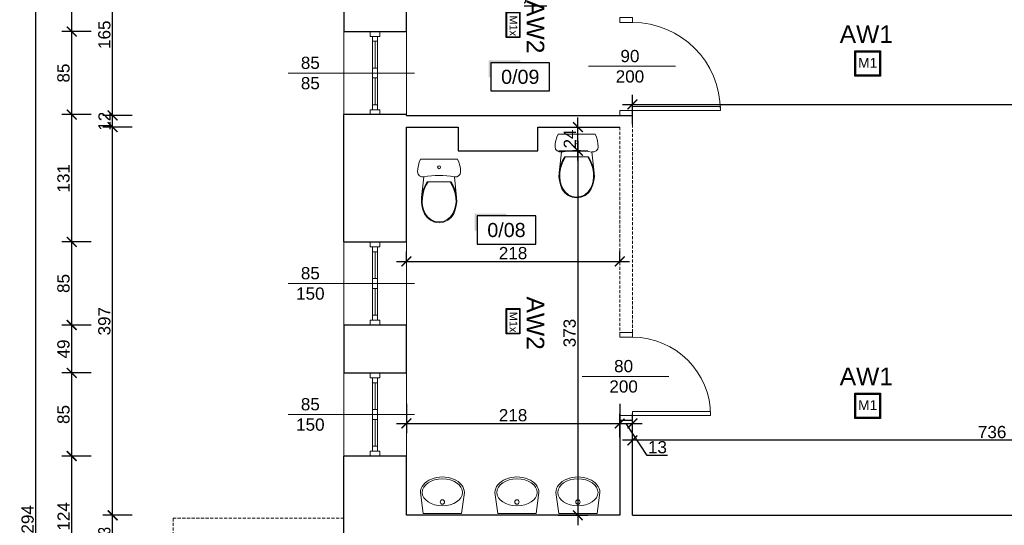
# Model space of a CAD drawing. Header units: millimetres. Extents: x 2709036 to 2756280, y 168165 to 192362.
# Tile 71 of 192: x 2713859 to 2714866, y 191347 to 191864. Entities that reach past the tile are written whole.
import ezdxf
from ezdxf.enums import TextEntityAlignment as Align

# ---------------------------------------------------------------- set-up
doc = ezdxf.new("R2010")
doc.units = ezdxf.units.MM
doc.header["$MEASUREMENT"] = 0
doc.set_wipeout_variables(frame=1)
doc.linetypes.add('HIDDEN2', pattern=[4.7625, 3.175, -1.5875])
doc.linetypes.add('Wipeout_Contour', pattern=[1000, 0, -1000])
doc.layers.add('6 - OPISY', color=7, linetype='Continuous')
doc.layers.add('Oświetlenie awaryjne', color=1, linetype='Continuous')
for name, color, linetype, lineweight in [('__MAZ_OPIS_STOLARKA', 7, 'Continuous', 0), ('__MAZ_SCHODY', 7, 'Continuous', 0), ('__MAZ_STOLARKA DRZWIOWA ISTN', 7, 'Continuous', 9), ('__MAZ_STOLARKA OKIENNA', 7, 'Continuous', 9), ('__MAZ_WYMIARY', 7, 'Continuous', 9), ('__MAZ_ŚCIANY ISTNIEJĄCE', 7, 'Continuous', 30), ('Meble i wyposażenie', 8, 'Continuous', 5)]:
    doc.layers.add(name, color=color, linetype=linetype, lineweight=lineweight)
doc.styles.add('Arial', font='arial.ttf')
doc.styles.add('Dimensions', font='arial.ttf')
doc.styles.add('Malanow_1_100', font='isocpeur.ttf')
doc.styles.get("Standard").update_dxf_attribs({"font": 'arial.ttf'})
doc.styles.add('styl1', font='arial.ttf')
doc.dimstyles.new('100', dxfattribs={"dimtxt": 10, "dimasz": 10, "dimexe": 18, "dimexo": 15, "dimgap": 9, "dimtad": 1, "dimdec": 1, "dimrnd": 0.5, "dimdsep": 46, "dimtxsty": 'Dimensions', "dimblk": 'ARCHTICK', "dimcen": 9, "dimdle": 10, "dimadec": 1, "dimazin": 2, "dimtfac": 1, "dimtdec": 4, "dimtofl": 0, "dimtmove": 2, "dimatfit": 3, "dimfxl": 1, "dimtolj": 1, "dimtzin": 0, "dimarcsym": 0})

# ---------------------------------------------------------------- blocks, each defined once
blk = doc.blocks.new('_ArchTick')
at = {"color": 0, "linetype": 'ByBlock', "const_width": 0.15}
blk.add_lwpolyline([(-0.5, -0.5), (0.5, 0.5)], dxfattribs=at)
blk = doc.blocks.new('*D728')
at = {"layer": '__MAZ_WYMIARY', "color": 0, "lineweight": -2}
for p, q in [((2714254.7, 191616.8), (2714254.7, 191626.8)), ((2714472.7, 191616.8), (2714472.7, 191626.8)), ((2714244.7, 191616.8), (2714482.7, 191616.8))]:
    blk.add_line(p, q, dxfattribs=at)
at = {"layer": 'Defpoints', "color": 0, "lineweight": 30}
for p in [(2714472.7, 191616.8), (2714254.7, 191608.5), (2714472.7, 191608.5)]:
    blk.add_point(p, dxfattribs=at)
at = {"layer": '__MAZ_WYMIARY', "color": 0, "lineweight": -2, "xscale": 10, "yscale": 10, "zscale": 10, "rotation": 180}
blk.add_blockref('_ArchTick', (2714254.7, 191616.8), dxfattribs=at)
at = {"layer": '__MAZ_WYMIARY', "color": 0, "lineweight": -2, "xscale": 10, "yscale": 10, "zscale": 10}
blk.add_blockref('_ArchTick', (2714472.7, 191616.8), dxfattribs=at)
at = {"layer": '__MAZ_WYMIARY', "color": 0, "lineweight": 5, "insert": (2714363.7, 191625.2), "char_height": 12.5, "attachment_point": 5, "style": 'Arial'}
blk.add_mtext('\\A1;218', dxfattribs=at)
blk = doc.blocks.new('WC DP')
at = {"color": 0, "lineweight": -2, "ltscale": 14728.445072}
blk.add_wipeout([(-189, -41), (-202, -72), (-212, -104), (-218, -137), (-220, -170), (-215, -193), (-200, -211), (-180, -222), (-156, -222), (-118, -215), (-79, -211), (-39, -208), (0, -207), (39, -208), (79, -211), (118, -215), (156, -222), (180, -222), (200, -211), (215, -193), (220, -170), (218, -137), (212, -104), (202, -72), (189, -41)], dxfattribs=at).dxf.layer = 'Meble i wyposażenie'
at = {"layer": 'Meble i wyposażenie', "color": 0, "lineweight": -2}
for p, q in [((-202, -72), (-212, -104)), ((-189, -41), (-202, -72)), ((189, -41), (-189, -41)), ((202, -72), (189, -41)), ((212, -104), (202, -72)), ((-212, -104), (-218, -137)), ((218, -137), (212, -104))]:
    blk.add_line(p, q, dxfattribs=at)
blk.add_circle((0, -123), 15, dxfattribs=at)
at = {"color": 0, "lineweight": -2, "ltscale": 9083.641401}
blk.add_wipeout([(-122, -272), (122, -272), (143, -309), (160, -349), (172, -391), (179, -434), (156, -222), (118, -215), (79, -211), (39, -208), (0, -207), (-39, -208), (-79, -211), (-118, -215), (-156, -222), (-179, -434), (-172, -391), (-160, -349), (-143, -309)], dxfattribs=at).dxf.layer = 'Meble i wyposażenie'
at = {"layer": 'Meble i wyposażenie', "color": 0, "lineweight": -2}
for p, q in [((-218, -137), (-220, -170)), ((-220, -170), (-215, -193)), ((-215, -193), (-200, -211)), ((200, -211), (215, -193)), ((215, -193), (220, -170)), ((220, -170), (218, -137))]:
    blk.add_line(p, q, dxfattribs=at)
at = {"color": 0, "lineweight": -2, "ltscale": 8188.801298}
blk.add_wipeout([(123, -636), (149, -599), (166, -559), (176, -518), (180, -476), (179, -434), (172, -390), (159, -347), (141, -306), (117, -264), (-117, -264), (-141, -306), (-159, -347), (-172, -390), (-179, -434), (-181, -476), (-176, -518), (-166, -559), (-149, -599), (-123, -636), (-88, -666), (-46, -684), (0, -691), (46, -684), (88, -666)], dxfattribs=at).dxf.layer = 'Meble i wyposażenie'
at = {"layer": 'Meble i wyposażenie', "color": 0, "lineweight": -2}
for p, q in [((-200, -211), (-180, -222)), ((-180, -222), (-156, -222)), ((-156, -222), (-179, -434)), ((-122, -272), (-143, -309)), ((-113, -272), (-134, -310)), ((122, -272), (-122, -272)), ((134, -310), (113, -272)), ((143, -309), (122, -272)), ((179, -434), (156, -222)), ((156, -222), (180, -222)), ((180, -222), (200, -211)), ((-172, -391), (-179, -434)), ((-160, -349), (-172, -391)), ((-164, -392), (-171, -435)), ((-152, -350), (-164, -392)), ((-143, -309), (-160, -349)), ((-134, -310), (-152, -350)), ((151, -350), (134, -310)), ((160, -349), (143, -309)), ((164, -392), (151, -350)), ((172, -391), (160, -349)), ((171, -435), (164, -392)), ((179, -434), (172, -391)), ((-179, -434), (-181, -476)), ((-181, -476), (-176, -518)), ((-171, -435), (-173, -476)), ((-173, -476), (-168, -517)), ((168, -517), (173, -476)), ((173, -476), (171, -435)), ((176, -518), (181, -476)), ((181, -476), (179, -434)), ((-176, -518), (-166, -559)), ((-168, -517), (-158, -557)), ((-166, -559), (-150, -598)), ((-158, -557), (-142, -595)), ((-150, -598), (-123, -636)), ((-142, -595), (-118, -631)), ((118, -631), (142, -595)), ((123, -636), (150, -598)), ((142, -595), (158, -557)), ((150, -598), (166, -559)), ((158, -557), (168, -517)), ((166, -559), (176, -518)), ((-123, -636), (-88, -666)), ((-118, -631), (-84, -659)), ((-88, -666), (-46, -684)), ((-84, -659), (-44, -677)), ((-46, -684), (0, -691)), ((-44, -677), (0, -683)), ((0, -683), (44, -677)), ((0, -691), (46, -684)), ((44, -677), (84, -659)), ((46, -684), (88, -666)), ((84, -659), (118, -631)), ((88, -666), (123, -636))]:
    blk.add_line(p, q, dxfattribs=at)
blk.add_ellipse((0, -989), major_axis=(785, 0), ratio=0.9963, start_param=1.370375, end_param=1.771221, dxfattribs=at)
blk = doc.blocks.new('*U5')
at = {"color": 0, "linetype": 'Wipeout_Contour', "lineweight": -2, "ltscale": 7389.409666}
blk.add_wipeout([(-228, -234), (-228, -234), (-226, -256), (-220, -276), (-211, -295), (-189, -323), (-162, -346), (-112, -372), (-58, -387), (-3, -392), (52, -387), (106, -372), (156, -346), (183, -323), (205, -295), (214, -276), (220, -256), (222, -234), (193, -17), (-199, -17)], dxfattribs=at).dxf.layer = 'Meble i wyposażenie'
at = {"layer": 'Meble i wyposażenie', "color": 0, "linetype": 'Continuous', "lineweight": -2}
for p, q in [((-199, -17), (-228, -234)), ((193, -17), (-199, -17)), ((-199, -18), (-199, -18)), ((222, -234), (193, -17)), ((193, -18), (193, -18))]:
    blk.add_line(p, q, dxfattribs=at)
blk.add_circle((-3, -136), 22.5, dxfattribs=at)
blk.add_ellipse((-3, -234), major_axis=(-206, 0), ratio=0.671, dxfattribs=at)
blk.add_ellipse((-3, -234), major_axis=(-225, 0), ratio=0.702956, start_param=0, end_param=3.141593, dxfattribs=at)
blk = doc.blocks.new('*U9')
at = {"ltscale": 10}
blk.add_hatch(color=256, dxfattribs=at).paths.add_polyline_path([(0, 26), (-25, 26), (-27, 26), (-27, 11.46), (-25, 11.46), (-25, 24), (0, 24)])
blk.add_lwpolyline([(-25, 0), (25, 0), (25, 24), (-25, 24)], close=True, dxfattribs=at)
at = {"layer": '6 - OPISY'}
for tag, p in [('NRPOM', (0, 6)), ('WYSPOM', (3.39, -15.66))]:
    blk.add_attdef(tag, text='', height=12, dxfattribs=at).set_placement(p, align=Align.CENTER)
blk = doc.blocks.new('*D749')
at = {"layer": '__MAZ_WYMIARY', "color": 0, "lineweight": -2}
for p, q in [((2714485.7, 191413.8), (2714485.7, 191443.8)), ((2715221.2, 191413.8), (2715221.2, 191443.8)), ((2715231.2, 191433.8), (2714475.7, 191433.8))]:
    blk.add_line(p, q, dxfattribs=at)
at = {"layer": 'Defpoints', "color": 0, "lineweight": 30}
for p in [(2714485.7, 191433.8), (2714485.7, 191357.1), (2715221.2, 191357.1)]:
    blk.add_point(p, dxfattribs=at)
at = {"layer": '__MAZ_WYMIARY', "color": 0, "lineweight": -2, "xscale": 10, "yscale": 10, "zscale": 10, "rotation": 180}
blk.add_blockref('_ArchTick', (2714485.7, 191433.8), dxfattribs=at)
at = {"layer": '__MAZ_WYMIARY', "color": 0, "lineweight": -2, "xscale": 10, "yscale": 10, "zscale": 10}
blk.add_blockref('_ArchTick', (2715221.2, 191433.8), dxfattribs=at)
at = {"layer": '__MAZ_WYMIARY', "color": 0, "lineweight": 5, "insert": (2714853.4, 191442.2), "char_height": 12.5, "attachment_point": 5, "style": 'Arial'}
blk.add_mtext('\\A1;736', dxfattribs=at)
blk = doc.blocks.new('*D870')
at = {"layer": '__MAZ_WYMIARY', "color": 0, "lineweight": -2}
for p, q in [((2714254.7, 191471), (2714254.7, 191441)), ((2714472.7, 191471), (2714472.7, 191441)), ((2714244.7, 191451), (2714482.7, 191451))]:
    blk.add_line(p, q, dxfattribs=at)
at = {"layer": 'Defpoints', "color": 0, "lineweight": 30}
for p in [(2714254.7, 191608.5), (2714472.7, 191608.5), (2714472.7, 191451)]:
    blk.add_point(p, dxfattribs=at)
at = {"layer": '__MAZ_WYMIARY', "color": 0, "lineweight": -2, "xscale": 10, "yscale": 10, "zscale": 10, "rotation": 180}
blk.add_blockref('_ArchTick', (2714254.7, 191451), dxfattribs=at)
at = {"layer": '__MAZ_WYMIARY', "color": 0, "lineweight": -2, "xscale": 10, "yscale": 10, "zscale": 10}
blk.add_blockref('_ArchTick', (2714472.7, 191451), dxfattribs=at)
at = {"layer": '__MAZ_WYMIARY', "color": 0, "lineweight": 5, "insert": (2714363.7, 191459.4), "char_height": 12.5, "attachment_point": 5, "style": 'Arial'}
blk.add_mtext('\\A1;218', dxfattribs=at)
blk = doc.blocks.new('*D876')
at = {"layer": '__MAZ_WYMIARY', "color": 0, "lineweight": -2}
for p, q in [((2714485.7, 191757.3), (2714485.7, 191787.3)), ((2715566.7, 191757.3), (2715566.7, 191787.3)), ((2714475.7, 191777.3), (2715576.7, 191777.3))]:
    blk.add_line(p, q, dxfattribs=at)
at = {"layer": 'Defpoints', "color": 0, "lineweight": 30}
for p in [(2715566.7, 191777.3), (2715566.7, 191495.9), (2714485.7, 191441)]:
    blk.add_point(p, dxfattribs=at)
at = {"layer": '__MAZ_WYMIARY', "color": 0, "lineweight": -2, "xscale": 10, "yscale": 10, "zscale": 10, "rotation": 180}
blk.add_blockref('_ArchTick', (2714485.7, 191777.3), dxfattribs=at)
at = {"layer": '__MAZ_WYMIARY', "color": 0, "lineweight": -2, "xscale": 10, "yscale": 10, "zscale": 10}
blk.add_blockref('_ArchTick', (2715566.7, 191777.3), dxfattribs=at)
at = {"layer": '__MAZ_WYMIARY', "color": 0, "lineweight": 5, "insert": (2715026.2, 191785.7), "char_height": 12.5, "attachment_point": 5, "style": 'Arial'}
blk.add_mtext('\\A1;1081', dxfattribs=at)
blk = doc.blocks.new('*D1015')
at = {"layer": '__MAZ_WYMIARY', "color": 0, "lineweight": -2}
for p, q in [((2714472.7, 191436.9), (2714472.7, 191461)), ((2714485.7, 191436.9), (2714485.7, 191461)), ((2714462.7, 191451), (2714495.7, 191451)), ((2714500.9, 191418.4), (2714479.2, 191451)), ((2714521.6, 191418.4), (2714500.9, 191418.4))]:
    blk.add_line(p, q, dxfattribs=at)
at = {"layer": 'Defpoints', "color": 0, "lineweight": 30}
for p in [(2714485.7, 191451), (2714472.7, 191421.9), (2714485.7, 191421.9)]:
    blk.add_point(p, dxfattribs=at)
at = {"layer": '__MAZ_WYMIARY', "color": 0, "lineweight": -2, "xscale": 10, "yscale": 10, "zscale": 10, "rotation": 180}
blk.add_blockref('_ArchTick', (2714472.7, 191451), dxfattribs=at)
at = {"layer": '__MAZ_WYMIARY', "color": 0, "lineweight": -2, "xscale": 10, "yscale": 10, "zscale": 10}
blk.add_blockref('_ArchTick', (2714485.7, 191451), dxfattribs=at)
at = {"layer": '__MAZ_WYMIARY', "color": 0, "lineweight": 5, "insert": (2714511.3, 191426.7), "char_height": 12.5, "attachment_point": 5, "style": 'Arial'}
blk.add_mtext('\\A1;13', dxfattribs=at)
blk = doc.blocks.new('*D1038')
at = {"layer": '__MAZ_WYMIARY', "color": 0, "lineweight": -2}
for p, q in [((2714254.7, 191866.9), (2714254.7, 191888.2)), ((2714472.7, 191878.2), (2714472.7, 191888.2)), ((2714244.7, 191878.2), (2714482.7, 191878.2))]:
    blk.add_line(p, q, dxfattribs=at)
at = {"layer": 'Defpoints', "color": 0, "lineweight": 30}
for p in [(2714472.7, 191878.2), (2714472.7, 191866.1), (2714254.7, 191851.9)]:
    blk.add_point(p, dxfattribs=at)
at = {"layer": '__MAZ_WYMIARY', "color": 0, "lineweight": -2, "xscale": 10, "yscale": 10, "zscale": 10, "rotation": 180}
blk.add_blockref('_ArchTick', (2714254.7, 191878.2), dxfattribs=at)
at = {"layer": '__MAZ_WYMIARY', "color": 0, "lineweight": -2, "xscale": 10, "yscale": 10, "zscale": 10}
blk.add_blockref('_ArchTick', (2714472.7, 191878.2), dxfattribs=at)
at = {"layer": '__MAZ_WYMIARY', "color": 0, "lineweight": 5, "insert": (2714363.7, 191886.5), "char_height": 12.5, "attachment_point": 5, "style": 'Arial'}
blk.add_mtext('\\A1;218', dxfattribs=at)
blk = doc.blocks.new('*D1041')
at = {"layer": '__MAZ_WYMIARY', "color": 0, "lineweight": -2}
for p, q in [((2714430, 191740), (2714430, 191347.1)), ((2714410, 191730), (2714440, 191730)), ((2714410, 191357.1), (2714440, 191357.1))]:
    blk.add_line(p, q, dxfattribs=at)
at = {"layer": 'Defpoints', "color": 0, "lineweight": 30}
for p in [(2714389, 191730), (2714389, 191357.1), (2714430, 191357.1)]:
    blk.add_point(p, dxfattribs=at)
at = {"layer": '__MAZ_WYMIARY', "color": 0, "lineweight": -2, "xscale": 10, "yscale": 10, "zscale": 10}
for p, rotation in [((2714430, 191730), 90), ((2714430, 191357.1), 270)]:
    blk.add_blockref('_ArchTick', p, dxfattribs=dict(at, rotation=rotation))
at = {"layer": '__MAZ_WYMIARY', "color": 0, "lineweight": 5, "insert": (2714421.6, 191543.5), "char_height": 12.5, "attachment_point": 5, "rotation": 90, "style": 'Arial'}
blk.add_mtext('\\A1;373', dxfattribs=at)
blk = doc.blocks.new('*D1042')
at = {"layer": '__MAZ_WYMIARY', "color": 0, "lineweight": -2}
for p, q in [((2714430, 191720), (2714430, 191764.1)), ((2714410, 191754.1), (2714440, 191754.1)), ((2714410, 191730), (2714440, 191730))]:
    blk.add_line(p, q, dxfattribs=at)
at = {"layer": 'Defpoints', "color": 0, "lineweight": 30}
for p in [(2714389.1, 191754.1), (2714430, 191754.1), (2714389.1, 191730)]:
    blk.add_point(p, dxfattribs=at)
at = {"layer": '__MAZ_WYMIARY', "color": 0, "lineweight": -2, "xscale": 10, "yscale": 10, "zscale": 10}
for p, rotation in [((2714430, 191754.1), 90), ((2714430, 191730), 270)]:
    blk.add_blockref('_ArchTick', p, dxfattribs=dict(at, rotation=rotation))
at = {"layer": '__MAZ_WYMIARY', "color": 0, "lineweight": 5, "insert": (2714421.7, 191742), "char_height": 12.5, "attachment_point": 5, "rotation": 90, "style": 'Arial'}
blk.add_mtext('\\A1;24', dxfattribs=at)
blk = doc.blocks.new('*D1045')
at = {"layer": '__MAZ_WYMIARY', "color": 0, "lineweight": -2}
for p, q in [((2713954.4, 191304.1), (2713954.4, 191367.1)), ((2713974.4, 191357.1), (2713944.4, 191357.1)), ((2713974.4, 191314.1), (2713944.4, 191314.1))]:
    blk.add_line(p, q, dxfattribs=at)
at = {"layer": 'Defpoints', "color": 0, "lineweight": 30}
for p in [(2713954.4, 191357.1), (2714300, 191357.1), (2714300, 191314.1)]:
    blk.add_point(p, dxfattribs=at)
at = {"layer": '__MAZ_WYMIARY', "color": 0, "lineweight": -2, "xscale": 10, "yscale": 10, "zscale": 10}
for p, rotation in [((2713954.4, 191357.1), 90), ((2713954.4, 191314.1), 270)]:
    blk.add_blockref('_ArchTick', p, dxfattribs=dict(at, rotation=rotation))
at = {"layer": '__MAZ_WYMIARY', "color": 0, "lineweight": 5, "insert": (2713946, 191335.6), "char_height": 12.5, "attachment_point": 5, "rotation": 90, "style": 'Arial'}
blk.add_mtext('\\A1;43', dxfattribs=at)
blk = doc.blocks.new('*D1046')
at = {"layer": '__MAZ_WYMIARY', "color": 0, "lineweight": -2}
for p, q in [((2713954.4, 191347.1), (2713954.4, 191764.1)), ((2713974.4, 191754.1), (2713944.4, 191754.1)), ((2713974.4, 191357.1), (2713944.4, 191357.1))]:
    blk.add_line(p, q, dxfattribs=at)
at = {"layer": 'Defpoints', "color": 0, "lineweight": 30}
for p in [(2713954.4, 191754.1), (2714307.7, 191754.1), (2714300, 191357.1)]:
    blk.add_point(p, dxfattribs=at)
at = {"layer": '__MAZ_WYMIARY', "color": 0, "lineweight": -2, "xscale": 10, "yscale": 10, "zscale": 10}
for p, rotation in [((2713954.4, 191754.1), 90), ((2713954.4, 191357.1), 270)]:
    blk.add_blockref('_ArchTick', p, dxfattribs=dict(at, rotation=rotation))
at = {"layer": '__MAZ_WYMIARY', "color": 0, "lineweight": 5, "insert": (2713946, 191555.6), "char_height": 12.5, "attachment_point": 5, "rotation": 90, "style": 'Arial'}
blk.add_mtext('\\A1;397', dxfattribs=at)
blk = doc.blocks.new('*D1047')
at = {"layer": '__MAZ_WYMIARY', "color": 0, "lineweight": -2}
for p, q in [((2713954.4, 191744.1), (2713954.4, 191776.1)), ((2713974.4, 191766.1), (2713944.4, 191766.1)), ((2713974.4, 191754.1), (2713944.4, 191754.1))]:
    blk.add_line(p, q, dxfattribs=at)
at = {"layer": 'Defpoints', "color": 0, "lineweight": 30}
for p in [(2713954.4, 191766.1), (2714307.6, 191766.1), (2714307.6, 191754.1)]:
    blk.add_point(p, dxfattribs=at)
at = {"layer": '__MAZ_WYMIARY', "color": 0, "lineweight": -2, "xscale": 10, "yscale": 10, "zscale": 10}
for p, rotation in [((2713954.4, 191766.1), 90), ((2713954.4, 191754.1), 270)]:
    blk.add_blockref('_ArchTick', p, dxfattribs=dict(at, rotation=rotation))
at = {"layer": '__MAZ_WYMIARY', "color": 0, "lineweight": 5, "insert": (2713946.1, 191760.1), "char_height": 12.5, "attachment_point": 5, "rotation": 90, "style": 'Arial'}
blk.add_mtext('\\A1;12', dxfattribs=at)
blk = doc.blocks.new('*D1048')
at = {"layer": '__MAZ_WYMIARY', "color": 0, "lineweight": -2}
for p, q in [((2713954.4, 191756.1), (2713954.4, 191941.1)), ((2713974.4, 191931.1), (2713944.4, 191931.1)), ((2713974.4, 191766.1), (2713944.4, 191766.1))]:
    blk.add_line(p, q, dxfattribs=at)
at = {"layer": 'Defpoints', "color": 0, "lineweight": 30}
for p in [(2713954.4, 191931.1), (2714307.6, 191931.1), (2714307.6, 191766.1)]:
    blk.add_point(p, dxfattribs=at)
at = {"layer": '__MAZ_WYMIARY', "color": 0, "lineweight": -2, "xscale": 10, "yscale": 10, "zscale": 10}
for p, rotation in [((2713954.4, 191931.1), 90), ((2713954.4, 191766.1), 270)]:
    blk.add_blockref('_ArchTick', p, dxfattribs=dict(at, rotation=rotation))
at = {"layer": '__MAZ_WYMIARY', "color": 0, "lineweight": 5, "insert": (2713946, 191848.6), "char_height": 12.5, "attachment_point": 5, "rotation": 90, "style": 'Arial'}
blk.add_mtext('\\A1;165', dxfattribs=at)
blk = doc.blocks.new('*D1054')
at = {"layer": '__MAZ_WYMIARY', "color": 0, "lineweight": -2}
for p, q in [((2713912.6, 191284.2), (2713912.6, 191427.7)), ((2713932.6, 191417.7), (2713902.6, 191417.7)), ((2713932.6, 191294.2), (2713902.6, 191294.2))]:
    blk.add_line(p, q, dxfattribs=at)
at = {"layer": 'Defpoints', "color": 0, "lineweight": 30}
for p in [(2713912.6, 191417.7), (2714190.7, 191417.7), (2714190.7, 191294.2)]:
    blk.add_point(p, dxfattribs=at)
at = {"layer": '__MAZ_WYMIARY', "color": 0, "lineweight": -2, "xscale": 10, "yscale": 10, "zscale": 10}
for p, rotation in [((2713912.6, 191417.7), 90), ((2713912.6, 191294.2), 270)]:
    blk.add_blockref('_ArchTick', p, dxfattribs=dict(at, rotation=rotation))
at = {"layer": '__MAZ_WYMIARY', "color": 0, "lineweight": 5, "insert": (2713904.3, 191356), "char_height": 12.5, "attachment_point": 5, "rotation": 90, "style": 'Arial'}
blk.add_mtext('\\A1;124', dxfattribs=at)
blk = doc.blocks.new('*D1055')
at = {"layer": '__MAZ_WYMIARY', "color": 0, "lineweight": -2}
for p, q in [((2713912.6, 191407.7), (2713912.6, 191512.7)), ((2713932.6, 191502.7), (2713902.6, 191502.7)), ((2713932.6, 191417.7), (2713902.6, 191417.7))]:
    blk.add_line(p, q, dxfattribs=at)
at = {"layer": 'Defpoints', "color": 0, "lineweight": 30}
for p in [(2713912.6, 191502.7), (2714190.7, 191502.7), (2714190.7, 191417.7)]:
    blk.add_point(p, dxfattribs=at)
at = {"layer": '__MAZ_WYMIARY', "color": 0, "lineweight": -2, "xscale": 10, "yscale": 10, "zscale": 10}
for p, rotation in [((2713912.6, 191502.7), 90), ((2713912.6, 191417.7), 270)]:
    blk.add_blockref('_ArchTick', p, dxfattribs=dict(at, rotation=rotation))
at = {"layer": '__MAZ_WYMIARY', "color": 0, "lineweight": 5, "insert": (2713904.2, 191460.2), "char_height": 12.5, "attachment_point": 5, "rotation": 90, "style": 'Arial'}
blk.add_mtext('\\A1;85', dxfattribs=at)
blk = doc.blocks.new('*D1056')
at = {"layer": '__MAZ_WYMIARY', "color": 0, "lineweight": -2}
for p, q in [((2713912.6, 191492.7), (2713912.6, 191561.7)), ((2713932.6, 191551.7), (2713902.6, 191551.7)), ((2713932.6, 191502.7), (2713902.6, 191502.7))]:
    blk.add_line(p, q, dxfattribs=at)
at = {"layer": 'Defpoints', "color": 0, "lineweight": 30}
for p in [(2713912.6, 191551.7), (2714190.6, 191551.7), (2714190.6, 191502.7)]:
    blk.add_point(p, dxfattribs=at)
at = {"layer": '__MAZ_WYMIARY', "color": 0, "lineweight": -2, "xscale": 10, "yscale": 10, "zscale": 10}
for p, rotation in [((2713912.6, 191551.7), 90), ((2713912.6, 191502.7), 270)]:
    blk.add_blockref('_ArchTick', p, dxfattribs=dict(at, rotation=rotation))
at = {"layer": '__MAZ_WYMIARY', "color": 0, "lineweight": 5, "insert": (2713904.2, 191527.2), "char_height": 12.5, "attachment_point": 5, "rotation": 90, "style": 'Arial'}
blk.add_mtext('\\A1;49', dxfattribs=at)
blk = doc.blocks.new('*D1057')
at = {"layer": '__MAZ_WYMIARY', "color": 0, "lineweight": -2}
for p, q in [((2713912.6, 191541.7), (2713912.6, 191646.7)), ((2713932.6, 191636.7), (2713902.6, 191636.7)), ((2713932.6, 191551.7), (2713902.6, 191551.7))]:
    blk.add_line(p, q, dxfattribs=at)
at = {"layer": 'Defpoints', "color": 0, "lineweight": 30}
for p in [(2713912.6, 191636.7), (2714190.7, 191636.7), (2714190.7, 191551.7)]:
    blk.add_point(p, dxfattribs=at)
at = {"layer": '__MAZ_WYMIARY', "color": 0, "lineweight": -2, "xscale": 10, "yscale": 10, "zscale": 10}
for p, rotation in [((2713912.6, 191636.7), 90), ((2713912.6, 191551.7), 270)]:
    blk.add_blockref('_ArchTick', p, dxfattribs=dict(at, rotation=rotation))
at = {"layer": '__MAZ_WYMIARY', "color": 0, "lineweight": 5, "insert": (2713904.2, 191594.2), "char_height": 12.5, "attachment_point": 5, "rotation": 90, "style": 'Arial'}
blk.add_mtext('\\A1;85', dxfattribs=at)
blk = doc.blocks.new('*D1058')
at = {"layer": '__MAZ_WYMIARY', "color": 0, "lineweight": -2}
for p, q in [((2713912.6, 191626.7), (2713912.6, 191776.9)), ((2713932.6, 191766.9), (2713902.6, 191766.9)), ((2713932.6, 191636.7), (2713902.6, 191636.7))]:
    blk.add_line(p, q, dxfattribs=at)
at = {"layer": 'Defpoints', "color": 0, "lineweight": 30}
for p in [(2713912.6, 191766.9), (2714190.7, 191766.9), (2714190.6, 191636.7)]:
    blk.add_point(p, dxfattribs=at)
at = {"layer": '__MAZ_WYMIARY', "color": 0, "lineweight": -2, "xscale": 10, "yscale": 10, "zscale": 10}
for p, rotation in [((2713912.6, 191766.9), 90), ((2713912.6, 191636.7), 270)]:
    blk.add_blockref('_ArchTick', p, dxfattribs=dict(at, rotation=rotation))
at = {"layer": '__MAZ_WYMIARY', "color": 0, "lineweight": 5, "insert": (2713904.2, 191701.8), "char_height": 12.5, "attachment_point": 5, "rotation": 90, "style": 'Arial'}
blk.add_mtext('\\A1;131', dxfattribs=at)
blk = doc.blocks.new('*D1059')
at = {"layer": '__MAZ_WYMIARY', "color": 0, "lineweight": -2}
for p, q in [((2713912.6, 191756.9), (2713912.6, 191861.9)), ((2713932.6, 191851.9), (2713902.6, 191851.9)), ((2713932.6, 191766.9), (2713902.6, 191766.9))]:
    blk.add_line(p, q, dxfattribs=at)
at = {"layer": 'Defpoints', "color": 0, "lineweight": 30}
for p in [(2713912.6, 191851.9), (2714190.7, 191851.9), (2714190.7, 191766.9)]:
    blk.add_point(p, dxfattribs=at)
at = {"layer": '__MAZ_WYMIARY', "color": 0, "lineweight": -2, "xscale": 10, "yscale": 10, "zscale": 10}
for p, rotation in [((2713912.6, 191851.9), 90), ((2713912.6, 191766.9), 270)]:
    blk.add_blockref('_ArchTick', p, dxfattribs=dict(at, rotation=rotation))
at = {"layer": '__MAZ_WYMIARY', "color": 0, "lineweight": 5, "insert": (2713904.2, 191809.4), "char_height": 12.5, "attachment_point": 5, "rotation": 90, "style": 'Arial'}
blk.add_mtext('\\A1;85', dxfattribs=at)
blk = doc.blocks.new('*D1060')
at = {"layer": '__MAZ_WYMIARY', "color": 0, "lineweight": -2}
for p, q in [((2713912.6, 191841.9), (2713912.6, 192005.1)), ((2713932.6, 191995.1), (2713902.6, 191995.1)), ((2713932.6, 191851.9), (2713902.6, 191851.9))]:
    blk.add_line(p, q, dxfattribs=at)
at = {"layer": 'Defpoints', "color": 0, "lineweight": 30}
for p in [(2713912.6, 191995.1), (2714190.7, 191995.1), (2714190.7, 191851.9)]:
    blk.add_point(p, dxfattribs=at)
at = {"layer": '__MAZ_WYMIARY', "color": 0, "lineweight": -2, "xscale": 10, "yscale": 10, "zscale": 10}
for p, rotation in [((2713912.6, 191995.1), 90), ((2713912.6, 191851.9), 270)]:
    blk.add_blockref('_ArchTick', p, dxfattribs=dict(at, rotation=rotation))
at = {"layer": '__MAZ_WYMIARY', "color": 0, "lineweight": 5, "insert": (2713904.2, 191923.5), "char_height": 12.5, "attachment_point": 5, "rotation": 90, "style": 'Arial'}
blk.add_mtext('\\A1;143', dxfattribs=at)
blk = doc.blocks.new('*D1061')
at = {"layer": '__MAZ_WYMIARY', "color": 0, "lineweight": -2}
for p, q in [((2713876, 190691.1), (2713876, 192005.1)), ((2713896, 191995.1), (2713866, 191995.1)), ((2713896, 190701.1), (2713866, 190701.1))]:
    blk.add_line(p, q, dxfattribs=at)
at = {"layer": 'Defpoints', "color": 0, "lineweight": 30}
for p in [(2713876, 191995.1), (2714190.7, 191995.1), (2714190.7, 190701.1)]:
    blk.add_point(p, dxfattribs=at)
at = {"layer": '__MAZ_WYMIARY', "color": 0, "lineweight": -2, "xscale": 10, "yscale": 10, "zscale": 10}
for p, rotation in [((2713876, 191995.1), 90), ((2713876, 190701.1), 270)]:
    blk.add_blockref('_ArchTick', p, dxfattribs=dict(at, rotation=rotation))
at = {"layer": '__MAZ_WYMIARY', "color": 0, "lineweight": 5, "insert": (2713867.6, 191348.1), "char_height": 12.5, "attachment_point": 5, "rotation": 90, "style": 'Arial'}
blk.add_mtext('\\A1;1294', dxfattribs=at)
blk = doc.blocks.new('*U718')
at = {"layer": 'Oświetlenie awaryjne'}
h = blk.add_hatch(color=256, dxfattribs=at)
h.dxf.hatch_style = 1
h.paths.add_polyline_path([(-13, -13), (13, -13), (13, 13), (-13, 13)])
h.paths.add_polyline_path([(-12, -12), (12, -12), (12, 12), (-12, 12)], flags=16)
for points in [[(-13, 13), (13, 13), (13, -13), (-13, -13)], [(-12, 12), (12, 12), (12, -12), (-12, -12)]]:
    blk.add_lwpolyline(points, close=True, dxfattribs=at)
at = {"layer": 'Oświetlenie awaryjne', "attachment_point": 1, "style": 'Malanow_1_100'}
for s, width, insert, char_height in [('{\\fArial|b0|i0|c238|p34;AW1}', 59.666, (-28.6, 39.1), 18), ('\\pxqc;{\\fArial|b0|i0|c238|p34;M1}', 26, (-13, 5.7), 10)]:
    blk.add_mtext_dynamic_manual_height_columns(s, width=width, gutter_width=669.5, heights=[0], dxfattribs=dict(at, insert=insert, char_height=char_height))
blk = doc.blocks.new('*U720')
at = {"layer": 'Oświetlenie awaryjne'}
h = blk.add_hatch(color=256, dxfattribs=at)
h.paths.add_polyline_path([(-13, 7), (13, 7), (13, -7), (-13, -7)])
h.paths.add_polyline_path([(-12.5, 6.5), (12.5, 6.5), (12.5, -6.5), (-12.5, -6.5)], flags=16)
at = {"layer": 'Oświetlenie awaryjne', "linetype": 'ByBlock'}
for p, q in [((-12.5, 6.5), (12.5, 6.5)), ((-12.5, -6.5), (-12.5, 6.5)), ((12.5, 6.5), (12.5, -6.5)), ((12.5, -6.5), (-12.5, -6.5))]:
    blk.add_line(p, q, dxfattribs=at)
blk.add_lwpolyline([(-13, 7), (13, 7), (13, -7), (-13, -7)], close=True, dxfattribs=at)
at = {"layer": 'Oświetlenie awaryjne', "attachment_point": 1, "style": 'Malanow_1_100'}
for s, insert, char_height in [('{\\fArial|b0|i0|c238|p34;AW2}', (-25.3, 31.9), 18), ('{\\fArial|b0|i0|c238|p34;M1x}', (-9.7, 4.4), 8)]:
    blk.add_mtext_dynamic_manual_height_columns(s, width=42.979, gutter_width=669.5, heights=[0], dxfattribs=dict(at, insert=insert, char_height=char_height))

msp = doc.modelspace()

# ---------------------------------------------------------------- linework, layer by layer
at = {"layer": '__MAZ_OPIS_STOLARKA', "color": 252}
for points in [[(2714440.9, 191816.3), (2714529.6, 191816.3)], [(2714133.7, 191809.4), (2714263.1, 191809.4)], [(2714133.7, 191594.2), (2714263.1, 191594.2)], [(2714434.4, 191499.2), (2714523.1, 191499.2)], [(2714133.7, 191460.2), (2714263.1, 191460.2)]]:
    msp.add_lwpolyline(points, dxfattribs=at)
at = {"layer": '__MAZ_SCHODY', "color": 252, "linetype": 'HIDDEN2', "lineweight": 5}
for p, q in [((2714190.7, 191851.9), (2714190.7, 191766.9)), ((2714254.7, 191766.9), (2714254.7, 191851.9)), ((2714485.7, 191544.2), (2714485.7, 191766.1)), ((2714472.7, 191754.1), (2714472.7, 191544.2)), ((2714190.7, 191636.7), (2714190.7, 191551.7)), ((2714254.7, 191551.7), (2714254.7, 191636.7)), ((2714472.7, 191544.2), (2714485.7, 191544.2)), ((2714190.7, 191502.7), (2714190.7, 191417.7)), ((2714254.7, 191417.7), (2714254.7, 191502.7)), ((2714190.7, 191354.1), (2714016.3, 191354.1)), ((2714016.3, 191354.1), (2714016.3, 191314.1))]:
    msp.add_line(p, q, dxfattribs=at)
at = {"layer": '__MAZ_STOLARKA DRZWIOWA ISTN', "color": 252, "linetype": 'Continuous'}
for points in [[(2714472.7, 191861.1), (2714472.7, 191866.1), (2714485.7, 191866.1), (2714485.7, 191861.1)], [(2714485.7, 191771.1), (2714485.7, 191775.1), (2714575.7, 191775.1), (2714575.7, 191771.1)], [(2714472.7, 191771.1), (2714472.7, 191766.1), (2714485.7, 191766.1), (2714485.7, 191771.1)], [(2714472.7, 191539.2), (2714472.7, 191544.2), (2714485.7, 191544.2), (2714485.7, 191539.2)], [(2714485.7, 191459.2), (2714485.7, 191463.2), (2714565.7, 191463.2), (2714565.7, 191459.2)], [(2714472.7, 191459.2), (2714472.7, 191454.2), (2714485.7, 191454.2), (2714485.7, 191459.2)]]:
    msp.add_lwpolyline(points, close=True, dxfattribs=at)
at = {"layer": '__MAZ_STOLARKA DRZWIOWA ISTN', "color": 252, "linetype": 'Continuous', "extrusion": (0, 0, -1)}
for centre, radius in [((-2714485.7, 191771.1), 90), ((-2714485.7, 191459.2), 80)]:
    msp.add_arc(centre, radius, 90, 180, dxfattribs=at)
at = {"layer": '__MAZ_STOLARKA OKIENNA', "color": 252, "linetype": 'Continuous'}
for p, q in [((2714190.7, 191851.9), (2714190.7, 191766.9)), ((2714254.7, 191851.9), (2714254.7, 191766.9)), ((2714220.2, 191841.9), (2714225.2, 191841.9)), ((2714222.7, 191841.9), (2714222.7, 191814.4)), ((2714220.2, 191814.4), (2714225.2, 191814.4)), ((2714220.2, 191804.4), (2714225.2, 191804.4)), ((2714222.7, 191776.9), (2714222.7, 191804.4)), ((2714220.2, 191776.9), (2714225.2, 191776.9)), ((2714190.7, 191636.7), (2714190.7, 191551.7)), ((2714254.7, 191636.7), (2714254.7, 191551.7)), ((2714220.2, 191626.7), (2714225.2, 191626.7)), ((2714222.7, 191626.7), (2714222.7, 191599.2)), ((2714220.2, 191599.2), (2714225.2, 191599.2)), ((2714220.2, 191589.2), (2714225.2, 191589.2)), ((2714222.7, 191561.7), (2714222.7, 191589.2)), ((2714220.2, 191561.7), (2714225.2, 191561.7)), ((2714190.7, 191502.7), (2714190.7, 191417.7)), ((2714254.7, 191502.7), (2714254.7, 191417.7)), ((2714220.2, 191492.7), (2714225.2, 191492.7)), ((2714222.7, 191492.7), (2714222.7, 191465.2)), ((2714220.2, 191465.2), (2714225.2, 191465.2)), ((2714220.2, 191455.2), (2714225.2, 191455.2)), ((2714222.7, 191427.7), (2714222.7, 191455.2)), ((2714220.2, 191427.7), (2714225.2, 191427.7))]:
    msp.add_line(p, q, dxfattribs=at)
for points in [[(2714227.7, 191846.9), (2714227.7, 191851.9), (2714217.7, 191851.9), (2714217.7, 191846.9)], [(2714220.2, 191846.9), (2714225.2, 191846.9), (2714225.2, 191809.4), (2714220.2, 191809.4)], [(2714220.2, 191771.9), (2714225.2, 191771.9), (2714225.2, 191809.4), (2714220.2, 191809.4)], [(2714227.7, 191771.9), (2714227.7, 191766.9), (2714217.7, 191766.9), (2714217.7, 191771.9)], [(2714227.7, 191631.7), (2714227.7, 191636.7), (2714217.7, 191636.7), (2714217.7, 191631.7)], [(2714220.2, 191631.7), (2714225.2, 191631.7), (2714225.2, 191594.2), (2714220.2, 191594.2)], [(2714220.2, 191556.7), (2714225.2, 191556.7), (2714225.2, 191594.2), (2714220.2, 191594.2)], [(2714227.7, 191556.7), (2714227.7, 191551.7), (2714217.7, 191551.7), (2714217.7, 191556.7)], [(2714227.7, 191497.7), (2714227.7, 191502.7), (2714217.7, 191502.7), (2714217.7, 191497.7)], [(2714220.2, 191497.7), (2714225.2, 191497.7), (2714225.2, 191460.2), (2714220.2, 191460.2)], [(2714220.2, 191422.7), (2714225.2, 191422.7), (2714225.2, 191460.2), (2714220.2, 191460.2)], [(2714227.7, 191422.7), (2714227.7, 191417.7), (2714217.7, 191417.7), (2714217.7, 191422.7)]]:
    msp.add_lwpolyline(points, close=True, dxfattribs=at)
at = {"layer": '__MAZ_ŚCIANY ISTNIEJĄCE', "color": 252, "ltscale": 15}
for p, q in [((2714190.7, 191995.1), (2714190.7, 191851.9)), ((2714254.7, 191851.9), (2714254.7, 191931.1)), ((2714190.7, 191851.9), (2714254.7, 191851.9)), ((2714254.7, 191766.9), (2714190.7, 191766.9)), ((2714190.7, 191636.7), (2714190.7, 191766.9)), ((2714254.7, 191766.1), (2714254.7, 191766.9)), ((2714254.7, 191766.1), (2714485.7, 191766.1)), ((2714254.7, 191636.7), (2714254.7, 191754.1)), ((2714254.7, 191754.1), (2714307.7, 191754.1)), ((2714307.7, 191754.1), (2714307.7, 191730)), ((2714389, 191754.1), (2714472.7, 191754.1)), ((2714389, 191730), (2714389, 191754.1)), ((2714307.7, 191730), (2714389, 191730)), ((2714190.7, 191636.7), (2714254.7, 191636.7)), ((2714254.7, 191551.7), (2714190.7, 191551.7)), ((2714190.7, 191551.7), (2714190.7, 191502.7)), ((2714254.7, 191502.7), (2714254.7, 191551.7)), ((2714190.7, 191502.7), (2714254.7, 191502.7)), ((2714485.7, 191454.2), (2714472.7, 191454.2)), ((2714472.7, 191454.2), (2714472.7, 191357.1)), ((2714485.7, 191357.1), (2714485.7, 191454.2)), ((2714190.7, 191294.2), (2714190.7, 191417.7)), ((2714254.7, 191417.7), (2714190.7, 191417.7)), ((2714254.7, 191357.1), (2714254.7, 191417.7)), ((2714190.7, 191314.1), (2714190.7, 191354.1)), ((2714485.7, 191357.1), (2715221.2, 191357.1))]:
    msp.add_line(p, q, dxfattribs=at)

# ---------------------------------------------------------------- block references
at = {"layer": '6 - OPISY', "color": 252, "xscale": 1.2, "yscale": 1.2, "zscale": 1.2}
for p, values in [((2714371.1, 191791.2), {'NRPOM': '0/09'}), ((2714357, 191634.5), {'NRPOM': '0/08'})]:
    msp.add_blockref('*U9', p, dxfattribs=at).add_auto_attribs(values)
at = {"layer": 'Meble i wyposażenie', "color": 252, "xscale": -0.1, "yscale": 0.1, "zscale": 0.1}
for p in [(2714428.7, 191750.9), (2714288.1, 191725.4)]:
    msp.add_blockref('WC DP', p, dxfattribs=at)
at = {"layer": 'Meble i wyposażenie', "color": 252, "xscale": -0.1, "yscale": 0.1, "zscale": 0.1, "rotation": 180}
for p in [(2714291.8, 191357.1), (2714368, 191357.1), (2714430.3, 191357.1)]:
    msp.add_blockref('*U5', p, dxfattribs=at)
at = {"layer": 'Oświetlenie awaryjne', "linetype": 'ByBlock', "rotation": 270}
for p in [(2714363.7, 191858.7, 0), (2714363.7, 191555.6, 0)]:
    msp.add_blockref('*U720', p, dxfattribs=at)
at = {"layer": 'Oświetlenie awaryjne'}
for p in [(2714726.2, 191819.1, 0), (2714726.2, 191469.1, 0)]:
    msp.add_blockref('*U718', p, dxfattribs=at)

# ---------------------------------------------------------------- texts
at = {"layer": '__MAZ_OPIS_STOLARKA', "color": 252, "char_height": 12.5, "width": 38.31, "attachment_point": 5, "style": 'styl1'}
for s, insert in [('85\\P85', (2714156.5, 191809.4)), ('\\pxqc;90\\P200', (2714483.2, 191816.3)), ('85\\P150', (2714156.5, 191594.2)), ('\\pxqc;80\\P200', (2714476.7, 191499.2)), ('85\\P150', (2714156.5, 191460.2))]:
    msp.add_mtext(s, dxfattribs=dict(at, insert=insert))

# ---------------------------------------------------------------- dimensions: what is measured, and where the dimension line sits
at = {"layer": '__MAZ_WYMIARY', "color": 252, "lineweight": 5}
for base, p1, p2, picture, middle in [((2713876, 191995.1), (2714190.7, 190701.1), (2714190.7, 191995.1), '*D1061', (2713867.6, 191348.1)), ((2713912.6, 191995.1), (2714190.7, 191851.9), (2714190.7, 191995.1), '*D1060', (2713904.2, 191923.5)), ((2713954.4, 191931.1), (2714307.6, 191766.1), (2714307.6, 191931.1), '*D1048', (2713946, 191848.6)), ((2713912.6, 191851.9), (2714190.7, 191766.9), (2714190.7, 191851.9), '*D1059', (2713904.2, 191809.4)), ((2713912.6, 191766.9), (2714190.6, 191636.7), (2714190.7, 191766.9), '*D1058', (2713904.2, 191701.8)), ((2713912.6, 191636.7), (2714190.7, 191551.7), (2714190.7, 191636.7), '*D1057', (2713904.2, 191594.2)), ((2713912.6, 191551.7), (2714190.6, 191502.7), (2714190.6, 191551.7), '*D1056', (2713904.2, 191527.2)), ((2713912.6, 191502.7), (2714190.7, 191417.7), (2714190.7, 191502.7), '*D1055', (2713904.2, 191460.2)), ((2713912.5601, 191417.6748), (2714190.684, 191294.2461), (2714190.684, 191417.6748), '*D1054', (2713904.2845, 191355.9604))]:
    dim = msp.add_linear_dim(base=base, p1=p1, p2=p2, angle=90, dimstyle='100', override={"dimtxt": 12.5, "dimexe": 10, "dimgap": 2, "dimdec": 0, "dimtxsty": 'Arial', "dimtmove": 1, "dimfxl": 20, "dimfxlon": 1}, dxfattribs=at)
    dim.commit()
    dim.dimension.update_dxf_attribs({"geometry": picture, "text_midpoint": middle})
for base, p1, p2, picture, middle in [((2714472.7, 191878.2), (2714254.7, 191851.9), (2714472.7, 191866.1), '*D1038', (2714363.7, 191886.5)), ((2715566.7, 191777.3), (2714485.7, 191441), (2715566.7, 191495.9), '*D876', (2715026.2, 191785.7)), ((2714472.7, 191616.8), (2714254.7, 191608.5), (2714472.7, 191608.5), '*D728', (2714363.7, 191625.2)), ((2714472.7, 191451), (2714254.7, 191608.5), (2714472.7, 191608.5), '*D870', (2714363.7, 191459.4)), ((2714485.6840118, 191433.8183075), (2715221.1840118, 191357.0778375), (2714485.6840118, 191357.0778375), '*D749', (2714853.4340118, 191442.2047331))]:
    dim = msp.add_linear_dim(base=base, p1=p1, p2=p2, dimstyle='100', override={"dimtxt": 12.5, "dimexe": 10, "dimgap": 2, "dimdec": 0, "dimtxsty": 'Arial', "dimtmove": 1, "dimfxl": 20, "dimfxlon": 1}, dxfattribs=at)
    dim.commit()
    dim.dimension.update_dxf_attribs({"geometry": picture, "text_midpoint": middle})
dim = msp.add_linear_dim(base=(2713954.4, 191766.1), p1=(2714307.6, 191754.1), p2=(2714307.6, 191766.1), angle=90, dimstyle='100', override={"dimtxt": 12.5, "dimexe": 10, "dimgap": 2, "dimdec": 0, "dimtxsty": 'Arial', "dimtmove": 1, "dimfxl": 20, "dimfxlon": 1}, dxfattribs=at)
dim.commit()
dim.dimension.update_dxf_attribs({"geometry": '*D1047', "text_midpoint": (2713954.4, 191760.1), "dimtype": 160})
dim = msp.add_linear_dim(base=(2714485.7, 191451), p1=(2714472.7, 191421.9), p2=(2714485.7, 191421.9), dimstyle='100', override={"dimtxt": 12.5, "dimexe": 10, "dimgap": 2, "dimdec": 0, "dimtxsty": 'Arial', "dimtmove": 1, "dimfxl": 20, "dimfxlon": 1}, dxfattribs=at)
dim.commit()
dim.dimension.update_dxf_attribs({"geometry": '*D1015', "text_midpoint": (2714502.9, 191418.4), "dimtype": 160})

# ---------------------------------------------------------------- next in the draw order: linework, layer by layer
at = {"layer": '__MAZ_ŚCIANY ISTNIEJĄCE', "color": 252, "ltscale": 15}
msp.add_line((2714472.7, 191357.1), (2714254.7, 191357.1), dxfattribs=at)

# ---------------------------------------------------------------- next in the draw order: dimensions: what is measured, and where the dimension line sits
at = {"layer": '__MAZ_WYMIARY', "color": 252, "lineweight": 5}
for base, p1, p2, picture, middle in [((2713954.4, 191754.1), (2714300, 191357.1), (2714307.7, 191754.1), '*D1046', (2713946, 191555.6)), ((2714430, 191357.1), (2714389, 191730), (2714389, 191357.1), '*D1041', (2714421.6, 191543.5)), ((2713954.4, 191357.1), (2714300, 191314.1), (2714300, 191357.1), '*D1045', (2713946, 191335.6))]:
    dim = msp.add_linear_dim(base=base, p1=p1, p2=p2, angle=90, dimstyle='100', override={"dimtxt": 12.5, "dimexe": 10, "dimgap": 2, "dimdec": 0, "dimtxsty": 'Arial', "dimtmove": 1, "dimfxl": 20, "dimfxlon": 1}, dxfattribs=at)
    dim.commit()
    dim.dimension.update_dxf_attribs({"geometry": picture, "text_midpoint": middle})
dim = msp.add_linear_dim(base=(2714430, 191754.1), p1=(2714389.1, 191730), p2=(2714389.1, 191754.1), angle=90, dimstyle='100', override={"dimtxt": 12.5, "dimexe": 10, "dimgap": 2, "dimdec": 0, "dimtxsty": 'Arial', "dimtmove": 1, "dimfxl": 20, "dimfxlon": 1}, dxfattribs=at)
dim.commit()
dim.dimension.update_dxf_attribs({"geometry": '*D1042', "text_midpoint": (2714430, 191742), "dimtype": 160})

doc.saveas('drawing.dxf')
